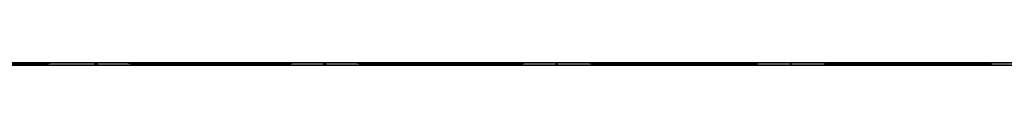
# Model space of a CAD drawing. Extents: x 0 to 1840, y 0 to 334.
# Tile 77 of 109: x 1607.655 to 1723.221, y 168.416 to 168.684. Entities that reach past the tile are written whole.
import ezdxf

# ---------------------------------------------------------------- set-up
doc = ezdxf.new("R2010")
doc.units = 0
doc.layers.get('0').update_dxf_attribs({"color": 13, "linetype": 'CONTINUOUS'})

# ---------------------------------------------------------------- blocks, each defined once
blk = doc.blocks.new('GROUP_8')
for p, q in [((1532.55, 29.05), (1532.55, 30.05, 0.27)), ((1505.08, 27.8), (1532.55, 29.05)), ((1532.55, 28.05, 0.27), (1532.55, 29.05)), ((1532.55, 29.05), (1560.02, 27.8)), ((1477.84, 24.06), (1505.08, 27.8)), ((1505.08, 27.8), (1504.99, 28.8, 0.27)), ((1505.17, 26.81, 0.27), (1505.08, 27.8)), ((1477.84, 24.06), (1477.66, 25.05, 0.27)), ((1451.05, 17.86), (1477.84, 24.06)), ((1478.02, 23.08, 0.27), (1477.84, 24.06)), ((1413.09, 9.08), (1451.05, 17.86))]:
    blk.add_line(p, q)
mesh = blk.add_polyface()
corners = [(1532.55, 30.05, 0.27), (1505.08, 27.8), (1504.99, 28.8, 0.27), (1532.55, 29.05)]
mesh.append_faces([[corners[k] for k in face] for face in [(0, 1, 2), (1, 0, 3)]], dxfattribs={"vtx0": -1})
mesh = blk.add_polyface()
corners = [(1560.11, 28.8, 0.27), (1532.55, 29.05), (1532.55, 30.05, 0.27), (1560.02, 27.8)]
mesh.append_faces([[corners[k] for k in face] for face in [(0, 1, 2), (1, 0, 3)]], dxfattribs={"vtx0": -1})
mesh = blk.add_polyface()
corners = [(1532.55, 29.05), (1505.17, 26.81, 0.27), (1505.08, 27.8), (1532.55, 28.05, 0.27)]
mesh.append_faces([[corners[k] for k in face] for face in [(0, 1, 2), (1, 0, 3)]], dxfattribs={"vtx0": -1})
mesh = blk.add_polyface()
corners = [(1560.02, 27.8), (1532.55, 28.05, 0.27), (1532.55, 29.05), (1559.93, 26.81, 0.27)]
mesh.append_faces([[corners[k] for k in face] for face in [(0, 1, 2), (1, 0, 3)]], dxfattribs={"vtx0": -1})
mesh = blk.add_polyface()
corners = [(1504.99, 28.8, 0.27), (1477.84, 24.06), (1477.66, 25.05, 0.27), (1505.08, 27.8)]
mesh.append_faces([[corners[k] for k in face] for face in [(0, 1, 2), (1, 0, 3)]], dxfattribs={"vtx0": -1})
mesh = blk.add_polyface()
corners = [(1505.08, 27.8), (1478.02, 23.08, 0.27), (1477.84, 24.06), (1505.17, 26.81, 0.27)]
mesh.append_faces([[corners[k] for k in face] for face in [(0, 1, 2), (1, 0, 3)]], dxfattribs={"vtx0": -1})
mesh = blk.add_polyface()
corners = [(1450.83, 18.84, 0.27), (1413.09, 9.08), (1412.91, 10.06, 0.27), (1451.05, 17.86), (1477.66, 25.05, 0.27), (1477.84, 24.06)]
mesh.append_faces([[corners[k] for k in face] for face in [(0, 1, 2), (3, 4, 5)]], dxfattribs={"vtx0": -1})
mesh.append_faces([[corners[k] for k in face] for face in [(1, 0, 3)]], dxfattribs={"vtx0": -1, "vtx1": -1})
mesh.append_faces([[corners[k] for k in face] for face in [(3, 0, 4)]], dxfattribs={"vtx0": -1, "vtx2": -1})
mesh = blk.add_polyface()
corners = [(1451.05, 17.86), (1413.27, 8.09, 0.27), (1413.09, 9.08), (1451.28, 16.89, 0.27), (1477.84, 24.06), (1478.02, 23.08, 0.27)]
mesh.append_faces([[corners[k] for k in face] for face in [(0, 1, 2), (3, 4, 5)]], dxfattribs={"vtx0": -1})
mesh.append_faces([[corners[k] for k in face] for face in [(1, 0, 3)]], dxfattribs={"vtx0": -1, "vtx1": -1})
mesh.append_faces([[corners[k] for k in face] for face in [(3, 0, 4)]], dxfattribs={"vtx0": -1, "vtx2": -1})
blk = doc.blocks.new('GROUP_29')
blk.add_blockref('GROUP_8', (165.6, 0.48, 165.61))

msp = doc.modelspace()

# ---------------------------------------------------------------- block references
at = {"extrusion": (0, -1, -4.996e-16)}
msp.add_blockref('GROUP_29', (0, 0, -334.3), dxfattribs=at)

doc.saveas('drawing.dxf')
